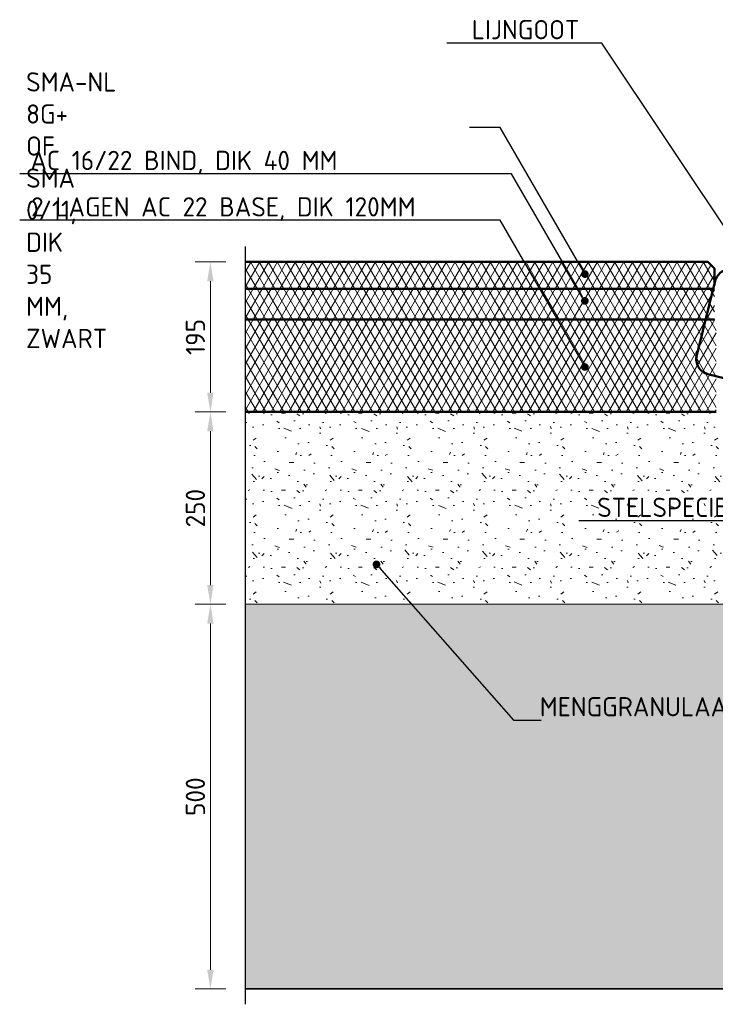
# Model space of a CAD drawing. Header units: metres. Extents: x 92403 to 95147, y 464428 to 465602.
# Tile 208 of 256: x 92584.61 to 92585.515, y 465102.508 to 465103.788. Entities that reach past the tile are written whole.
import ezdxf
from ezdxf import colors
from ezdxf.entities.mleader import LeaderData, LeaderLine
from ezdxf.math import Vec2, Vec3

# ---------------------------------------------------------------- set-up
doc = ezdxf.new("R2010")
doc.units = ezdxf.units.M
doc.linetypes.add('HIDDEN', pattern=[2.373, 1.58, -0.793])
doc.linetypes.add('XX-CENTER', pattern=[8, 5, -1, 1, -1])
doc.layers.get('0').update_dxf_attribs({"linetype": 'CONTINUOUS'})
doc.layers.get('Defpoints').update_dxf_attribs({"linetype": 'CONTINUOUS'})
for name, color, linetype, lineweight in [('N-WE-GW-GROND_ZAND-AD', 7, 'CONTINUOUS', 18), ('N-WE-GW-GROND_ZAND_CUNETZAND-AD-10', 7, 'CONTINUOUS', 18), ('N-WE-VH-VERHARDING_ASFALT-AD-10', 252, 'CONTINUOUS', 18), ('N-WE-VH-VERHARDING_ASFALT-T25', 7, 'CONTINUOUS', 25), ('N-WE-VH-VERHARDING_ASFALT_DEKLAAG-GD', 252, 'CONTINUOUS', 50), ('N-WE-VH-VERHARDING_FUNDERING-AD-10', 252, 'CONTINUOUS', 18), ('N-WE-VH-VERHARDING_NATUURSTEEN-GD', 252, 'CONTINUOUS', 50), ('N-XX-VH-VERHARDING_NATUURSTEEN-G', 252, 'CONTINUOUS', 35), ('X-XX-AL-VERWIJZING_DETAIL-M', 7, 'CONTINUOUS', 18), ('X-XX-AL-VERWIJZING_DOORSNEDE-GD', 7, 'XX-CENTER', 25)]:
    doc.layers.add(name, color=color, linetype=linetype, lineweight=lineweight)
doc.styles.add('NLCS-ISO-M10-T25', font='NLCS-ISO.ttf', dxfattribs={"height": 0.025})
doc.dimstyles.new('NLCS-M10-T25-PIJL_L2_H1', dxfattribs={"dimscale": 0.01, "dimtxt": 2.5, "dimasz": 2.5, "dimexe": 2, "dimexo": 2, "dimgap": 0.7, "dimtad": 1, "dimzin": 0, "dimdsep": 46, "dimtxsty": 'NLCS-ISO-M10-T25', "dimcen": 2.5, "dimdle": 2, "dimclrd": 256, "dimclre": 256, "dimclrt": 7, "dimadec": 1, "dimazin": 0, "dimtfac": 1, "dimtdec": 3, "dimtofl": 0, "dimtmove": 1, "dimatfit": 0, "dimfxl": 2, "dimfxlon": 1, "dimtfillclr": 256, "dimtolj": 1, "dimtzin": 0, "dimlwd": -1, "dimlwe": -1, "dimarcsym": 0})
pattern_1 = [(60, (2985.379468, 6085.392778), (-0.00866025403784, 0.005), []), (120, (2985.379468, 6085.392778), (-0.00866025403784, -0.005), [])]

# ---------------------------------------------------------------- blocks, each defined once
blk = doc.blocks.new('_Dot')
at = {"color": 0, "linetype": 'ByBlock', "lineweight": -2}
blk.add_line((-0.5, 0), (-1, 0), dxfattribs=at)
at = {"color": 0, "linetype": 'ByBlock', "const_width": 0.5}
blk.add_lwpolyline([(-0.25, 0, 1), (0.25, 0, 1)], format="xyb", close=True, dxfattribs=at)
blk = doc.blocks.new('*D551')
at = {"layer": 'Defpoints', "color": 0, "transparency": 16777216}
for p in [(92584.858, 465103.0284), (92584.858, 465102.5284), (92584.9033, 465102.5284)]:
    blk.add_point(p, dxfattribs=at)
at = {"layer": 'X-XX-AL-VERWIJZING_DETAIL-M', "transparency": 16777216}
for p, q in [((92584.858, 465103.0284), (92584.878, 465103.0284)), ((92584.858, 465103.0034), (92584.858, 465102.5534)), ((92584.878, 465102.5284), (92584.838, 465102.5284))]:
    blk.add_line(p, q, dxfattribs=at)
for points in [[(92584.8538, 465103.0034), (92584.8621, 465103.0034), (92584.858, 465103.0284)], [(92584.8538, 465102.5534), (92584.8621, 465102.5534), (92584.858, 465102.5284)]]:
    blk.add_solid(points, dxfattribs=at)
at = {"layer": 'X-XX-AL-VERWIJZING_DETAIL-M', "color": 7, "transparency": 16777216, "insert": (92584.8385, 465102.7784), "char_height": 0.025, "attachment_point": 5, "rotation": 90, "style": 'NLCS-ISO-M10-T25'}
blk.add_mtext('\\A1;500', dxfattribs=at)
blk = doc.blocks.new('*D552')
at = {"layer": 'Defpoints', "color": 0, "transparency": 16777216}
for p in [(92584.9033, 465103.2784), (92584.858, 465103.0284), (92584.9033, 465103.0284)]:
    blk.add_point(p, dxfattribs=at)
at = {"layer": 'X-XX-AL-VERWIJZING_DETAIL-M', "transparency": 16777216}
for p, q in [((92584.878, 465103.2784), (92584.838, 465103.2784)), ((92584.858, 465103.2534), (92584.858, 465103.0534)), ((92584.878, 465103.0284), (92584.838, 465103.0284))]:
    blk.add_line(p, q, dxfattribs=at)
for points in [[(92584.8538, 465103.2534), (92584.8621, 465103.2534), (92584.858, 465103.2784)], [(92584.8538, 465103.0534), (92584.8621, 465103.0534), (92584.858, 465103.0284)]]:
    blk.add_solid(points, dxfattribs=at)
at = {"layer": 'X-XX-AL-VERWIJZING_DETAIL-M', "color": 7, "transparency": 16777216, "insert": (92584.8385, 465103.1534), "char_height": 0.025, "attachment_point": 5, "rotation": 90, "style": 'NLCS-ISO-M10-T25'}
blk.add_mtext('\\A1;250', dxfattribs=at)
blk = doc.blocks.new('*D714')
at = {"layer": 'Defpoints', "color": 0, "transparency": 16777216}
for p in [(92584.9033, 465103.4734), (92584.858, 465103.2784), (92584.9033, 465103.2784)]:
    blk.add_point(p, dxfattribs=at)
at = {"layer": 'X-XX-AL-VERWIJZING_DETAIL-M', "transparency": 16777216}
for p, q in [((92584.878, 465103.4734), (92584.838, 465103.4734)), ((92584.858, 465103.4484), (92584.858, 465103.3034)), ((92584.878, 465103.2784), (92584.838, 465103.2784))]:
    blk.add_line(p, q, dxfattribs=at)
for points in [[(92584.8538, 465103.4484), (92584.8621, 465103.4484), (92584.858, 465103.4734)], [(92584.8538, 465103.3034), (92584.8621, 465103.3034), (92584.858, 465103.2784)]]:
    blk.add_solid(points, dxfattribs=at)
at = {"layer": 'X-XX-AL-VERWIJZING_DETAIL-M', "color": 7, "transparency": 16777216, "insert": (92584.8385, 465103.3759), "char_height": 0.025, "attachment_point": 5, "rotation": 90, "style": 'NLCS-ISO-M10-T25'}
blk.add_mtext('\\A1;195', dxfattribs=at)

msp = doc.modelspace()

# ---------------------------------------------------------------- hatches: boundary and pattern name
at = {"layer": 'N-WE-GW-GROND_ZAND_CUNETZAND-AD-10'}
h = msp.add_hatch(dxfattribs=at)
h.set_pattern_fill('AGW-GROND_ZAND_CUNETZAND', color=256, scale=0.01, pattern_type=2)
h.set_pattern_definition([(0, (2985.3794685, 6085.392778), (0.00625, 0.00625), [0, -0.0125])])
h.paths.add_polyline_path([(92586.353343, 465102.528444), (92586.353343, 465103.028444), (92585.168477, 465103.028444), (92584.903343, 465103.028444), (92584.903343, 465102.528444)])
at = {"layer": 'N-WE-VH-VERHARDING_ASFALT-AD-10'}
h = msp.add_hatch(dxfattribs=at)
h.set_pattern_fill('AVH-ASFALT', color=256, scale=0.01, pattern_type=2)
h.set_pattern_definition(pattern_1)
h.paths.add_polyline_path([(92585.504903, 465103.473444), (92584.903343, 465103.473444), (92584.903343, 465103.438444), (92585.513343, 465103.438444), (92585.513343, 465103.443194), (92585.513343, 465103.464926)])
h = msp.add_hatch(dxfattribs=at)
h.set_pattern_fill('AVH-ASFALT', color=256, scale=0.01, pattern_type=2)
h.set_pattern_definition(pattern_1)
h.paths.add_polyline_path([(92584.903343, 465103.438444), (92584.903343, 465103.398444), (92585.513343, 465103.398444), (92585.513343, 465103.438444)])
h = msp.add_hatch(dxfattribs=at)
h.set_pattern_fill('AVH-ASFALT', color=256, scale=0.01, pattern_type=2)
h.set_pattern_definition(pattern_1)
h.paths.add_polyline_path([(92584.903343, 465103.398444), (92584.903343, 465103.278444), (92585.515843, 465103.278444), (92585.515843, 465103.398444)])
at = {"layer": 'N-WE-VH-VERHARDING_FUNDERING-AD-10'}
h = msp.add_hatch(dxfattribs=at)
h.set_pattern_fill('AVH-FUNDERING_GRANULAAT', color=256, scale=0.01, pattern_type=2)
h.set_pattern_definition([(0, (2985.47447, 6085.45678), (0, 0.1), [0, -0.1]), (0, (2985.47547, 6085.42178), (0, 0.1), [0, -0.1]), (0, (2985.47847, 6085.47578), (0, 0.1), [0, -0.1]), (338.1986, (2985.426468, 6085.444778), (0.3000000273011, -0.0999999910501), [0.0107703, -0.5277462]), (216.8699, (2985.436468, 6085.440778), (0.29999999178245, 0.2000000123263), [0.005, -0.495]), (130.6013, (2985.432468, 6085.437778), (0.5000000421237, -0.59999990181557), [0.0092195, -0.9127349]), (206.5651, (2985.39947, 6085.42578), (-0.099999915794, -0.1000001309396), [0.0022361, -0.2213707]), (326.3099, (2985.397468, 6085.424778), (0.1999999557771, -0.1000001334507), [0.0036056, -0.3569496]), (108.4349, (2985.40047, 6085.422778), (-0.0999998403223, 0.2000000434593), [0.0031623, -0.3130655]), (225, (2985.46347, 6085.41578), (-2e-17, -0.100000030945), [0.0042426, -0.1371787]), (0, (2985.46047, 6085.41278), (0.1, 0.1), [0.006, -0.094]), (135, (2985.46647, 6085.41278), (-0.100000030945, 9e-18), [0.0042426, -0.1371787]), (251.5651, (2985.45147, 6085.479778), (0.0999998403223, 0.2000000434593), [0.0031623, -0.3130655]), (0, (2985.45047, 6085.47678), (0.1, 0.1), [0.005, -0.095]), (143.1301, (2985.455468, 6085.476778), (-0.29999999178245, 0.2000000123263), [0.005, -0.495]), (213.6901, (2985.398468, 6085.480778), (0.1999999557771, 0.1000001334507), [0.0036056, -0.3569496]), (341.5651, (2985.39547, 6085.478778), (-0.2000000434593, 0.0999998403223), [0.0063246, -0.3099032]), (126.8699, (2985.401468, 6085.476778), (0.2000000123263, -0.29999999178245), [0.005, -0.495]), (0, (2985.42747, 6085.47678), (0, 0.1), [0, -0.1]), (0, (2985.40047, 6085.45078), (0, 0.1), [0, -0.1]), (0, (2985.42847, 6085.41378), (0, 0.1), [0, -0.1]), (0, (2985.45547, 6085.44478), (0, 0.1), [0, -0.1]), (0, (2985.42647, 6085.46178), (0, 0.1), [0, -0.1]), (0, (2985.40447, 6085.46478), (0, 0.1), [0, -0.1]), (0, (2985.41347, 6085.45878), (0, 0.1), [0, -0.1]), (0, (2985.40947, 6085.43478), (0, 0.1), [0, -0.1]), (0, (2985.38547, 6085.43878), (0, 0.1), [0, -0.1]), (0, (2985.38647, 6085.46178), (0, 0.1), [0, -0.1]), (0, (2985.38347, 6085.48378), (0, 0.1), [0, -0.1]), (0, (2985.41447, 6085.48778), (0, 0.1), [0, -0.1]), (0, (2985.43647, 6085.49178), (0, 0.1), [0, -0.1]), (0, (2985.47147, 6085.48778), (0, 0.1), [0, -0.1]), (0, (2985.44747, 6085.45678), (0, 0.1), [0, -0.1]), (0, (2985.43747, 6085.47478), (0, 0.1), [0, -0.1]), (0, (2985.44547, 6085.42678), (0, 0.1), [0, -0.1]), (0, (2985.41547, 6085.42178), (0, 0.1), [0, -0.1]), (0, (2985.44547, 6085.39978), (0, 0.1), [0, -0.1]), (0, (2985.41247, 6085.40578), (0, 0.1), [0, -0.1]), (0, (2985.38047, 6085.40278), (0, 0.1), [0, -0.1]), (0, (2985.39247, 6085.39778), (0, 0.1), [0, -0.1]), (0, (2985.39347, 6085.41178), (0, 0.1), [0, -0.1]), (0, (2985.46047, 6085.39578), (0, 0.1), [0, -0.1]), (0, (2985.47247, 6085.43678), (0, 0.1), [0, -0.1]), (0, (2985.46747, 6085.46678), (0, 0.1), [0, -0.1]), (0, (2985.42147, 6085.39478), (0, 0.1), [0, -0.1])])
h.paths.add_polyline_path([(92586.254082, 465103.028444), (92586.248345, 465103.248369), (92585.515843, 465103.250944), (92585.515843, 465103.280944), (92584.903343, 465103.278444), (92584.903343, 465103.028444), (92585.168477, 465103.028444)])

# ---------------------------------------------------------------- linework, layer by layer
at = {"layer": 'N-WE-GW-GROND_ZAND-AD', "flags": 128}
msp.add_lwpolyline([(92584.903343, 465103.028444), (92585.168477, 465103.028444), (92586.353343, 465103.028444)], dxfattribs=at)
at = {"layer": 'N-WE-VH-VERHARDING_ASFALT_DEKLAAG-GD', "flags": 128}
for points in [[(92584.903343, 465103.473444), (92585.504903, 465103.473444), (92585.513343, 465103.464926), (92585.513343, 465103.443194)], [(92584.903343, 465103.438444), (92585.513343, 465103.438444)], [(92584.903343, 465103.398444), (92585.513343, 465103.398444)], [(92584.903343, 465103.278444), (92585.515843, 465103.278444)]]:
    msp.add_lwpolyline(points, dxfattribs=at)
at = {"layer": 'N-WE-VH-VERHARDING_NATUURSTEEN-GD', "linetype": 'HIDDEN', "ltscale": 5, "flags": 128}
msp.add_lwpolyline([(92585.64582, 465103.433079, -0.24800425), (92585.650332, 465103.4147), (92585.626146, 465103.318158, -0.41421356), (92585.601582, 465103.303436), (92585.505065, 465103.327615, -0.41421356), (92585.490343, 465103.352179), (92585.514529, 465103.448722, -0.05615879), (92585.516116, 465103.45297, -0.34991513), (92585.539093, 465103.463444), (92585.63561, 465103.439264, -0.15072575)], format="xyb", close=True, dxfattribs=at)
at = {"layer": 'N-XX-VH-VERHARDING_NATUURSTEEN-G', "flags": 128}
msp.add_lwpolyline([(92584.903343, 465102.528444), (92586.353343, 465102.528444)], dxfattribs=at)
at = {"layer": 'X-XX-AL-VERWIJZING_DOORSNEDE-GD', "flags": 128}
msp.add_lwpolyline([(92584.903343, 465103.493444), (92584.903343, 465102.508444)], dxfattribs=at)

# ---------------------------------------------------------------- dimensions: what is measured, and where the dimension line sits
at = {"layer": 'X-XX-AL-VERWIJZING_DETAIL-M'}
for base, p1, p2, picture, middle in [((92584.857958, 465103.278444), (92584.903343, 465103.473444), (92584.903343, 465103.278444), '*D714', (92584.838458, 465103.375944)), ((92584.857958, 465103.028444), (92584.903343, 465103.278444), (92584.903343, 465103.028444), '*D552', (92584.838458, 465103.153444)), ((92584.857958, 465102.528444), (92584.857958, 465103.028444), (92584.903343, 465102.528444), '*D551', (92584.838458, 465102.778444))]:
    dim = msp.add_linear_dim(base=base, p1=p1, p2=p2, angle=90, dimstyle='NLCS-M10-T25-PIJL_L2_H1', override={"dimdec": 0, "dimlfac": 1000}, dxfattribs=at)
    dim.commit()
    dim.dimension.update_dxf_attribs({"geometry": picture, "text_midpoint": middle})

# ---------------------------------------------------------------- leaders
at = {"layer": 'N-WE-VH-VERHARDING_ASFALT-T25', "linetype": 'ByBlock'}
ml = msp.add_multileader_mtext('Standard', dxfattribs=at)
ml.set_content('LIJNGOOT', color=7, style='NLCS-ISO-M10-T25')
ml.set_leader_properties(color=256, lineweight=-1)
ml.set_arrow_properties(name='DOT')
ml.build(insert=Vec2(0, 0))
ml.multileader.update_dxf_attribs({"text_left_attachment_type": 5, "text_right_attachment_type": 5, "dogleg_length": 2.5, "arrow_head_size": 0.01, "scale": 0.01})
ctx = ml.context
ctx.base_point, ctx.scale, ctx.char_height, ctx.arrow_head_size, ctx.landing_gap_size, ctx.plane_origin = Vec3(92585.1889, 465103.757892), 0.01, 0.025, 0.01, 0.009, Vec3(92585.579969, 465103.459956)
ctx.left_attachment, ctx.right_attachment = 5, 5
notes = []
notes.append((ctx, [(0, (1, 1, 0), (92585.3669, 465103.757892), (-1, 0), 0.025, [(0, [(92585.583343, 465103.433457)], 0, [])])]))
ctx.mtext.insert, ctx.mtext.flow_direction = Vec3(92585.1979, 465103.787892), 5
ml = msp.add_multileader_mtext('Standard', dxfattribs=at)
ml.set_content('\\A1;SMA-NL 8G+ OF SMA 0/11, DIK 35 MM, ZWART', color=7, style='NLCS-ISO-M10-T25')
ml.set_leader_properties(color=256, lineweight=-1)
ml.set_arrow_properties(name='DOT')
ml.build(insert=Vec2(0, 0))
ml.multileader.update_dxf_attribs({"text_left_attachment_type": 5, "text_right_attachment_type": 5, "dogleg_length": 0.025, "arrow_head_size": 0.01, "scale": 0.01})
ctx = ml.context
ctx.base_point, ctx.scale, ctx.char_height, ctx.arrow_head_size, ctx.landing_gap_size, ctx.plane_origin = Vec3(92584.609385, 465103.648266), 0.01, 0.025, 0.01, 0.009, Vec3(92585.344957, 465103.457614)
ctx.left_attachment, ctx.right_attachment = 5, 5
notes.append((ctx, [(0, (1, 1, 0), (92585.234885, 465103.648266), (-1, 0), 0.025, [(0, [(92585.344957, 465103.457614)], 0, [])])]))
ctx.mtext.insert, ctx.mtext.width, ctx.mtext.flow_direction = Vec3(92584.618385, 465103.719932), 0.58795303, 5
ml = msp.add_multileader_mtext('Standard', dxfattribs=at)
ml.set_content('\\A1;AC 16/22 BIND, DIK 40 MM', color=7, style='NLCS-ISO-M10-T25')
ml.set_leader_properties(color=256, lineweight=-1)
ml.set_arrow_properties(name='DOT')
ml.build(insert=Vec2(0, 0))
ml.multileader.update_dxf_attribs({"text_left_attachment_type": 5, "text_right_attachment_type": 5, "dogleg_length": 0.025, "arrow_head_size": 0.01, "scale": 0.01})
ctx = ml.context
ctx.base_point, ctx.scale, ctx.char_height, ctx.arrow_head_size, ctx.landing_gap_size, ctx.plane_origin = Vec3(92584.614871, 465103.587907), 0.01, 0.025, 0.01, 0.009, Vec3(92585.344957, 465103.422768)
ctx.left_attachment, ctx.right_attachment = 5, 5
notes.append((ctx, [(0, (1, 1, 0), (92585.249614, 465103.587907), (-1, 0), 0.217993, [(0, [(92585.344957, 465103.422768)], 0, [])])]))
ctx.mtext.insert, ctx.mtext.flow_direction = Vec3(92584.623871, 465103.617907), 5
ml = msp.add_multileader_mtext('Standard', dxfattribs=at)
ml.set_content('2 LAGEN AC 22 BASE, DIK 120MM', color=7, style='NLCS-ISO-M10-T25')
ml.set_leader_properties(color=256, lineweight=-1)
ml.set_arrow_properties(name='DOT')
ml.build(insert=Vec2(0, 0))
ml.multileader.update_dxf_attribs({"text_left_attachment_type": 5, "text_right_attachment_type": 5, "dogleg_length": 0.025, "arrow_head_size": 0.01, "scale": 0.01})
ctx = ml.context
ctx.base_point, ctx.scale, ctx.char_height, ctx.arrow_head_size, ctx.landing_gap_size, ctx.plane_origin = Vec3(92584.615855, 465103.527548), 0.01, 0.025, 0.01, 0.009, Vec3(92585.344957, 465103.336896)
ctx.left_attachment, ctx.right_attachment = 5, 5
notes.append((ctx, [(0, (1, 1, 0), (92585.234885, 465103.527548), (-1, 0), 0.09728, [(0, [(92585.344957, 465103.336896)], 0, [])])]))
ctx.mtext.insert, ctx.mtext.flow_direction = Vec3(92584.624855, 465103.557548), 5
ml = msp.add_multileader_mtext('Standard', dxfattribs=at)
ml.set_content('\\A1;STELSPECIE 0,02 M³/M', color=7, style='NLCS-ISO-M10-T25')
ml.set_leader_properties(color=256, lineweight=-1)
ml.set_arrow_properties(name='DOT')
ml.build(insert=Vec2(0, 0))
ml.multileader.update_dxf_attribs({"text_left_attachment_type": 5, "text_right_attachment_type": 5, "dogleg_length": 2.5, "arrow_head_size": 0.01, "scale": 0.01})
ctx = ml.context
ctx.base_point, ctx.scale, ctx.char_height, ctx.arrow_head_size, ctx.landing_gap_size, ctx.plane_origin = Vec3(92585.351924, 465103.136945), 0.01, 0.025, 0.01, 0.009, Vec3(92585.169116, 465103.264566)
ctx.left_attachment, ctx.right_attachment = 5, 5
notes.append((ctx, [(1, (1, 1, 0), (92585.732424, 465103.136945), (-1, 0), 0.025, [(0, [(92585.824414, 465103.271697)], 0, [])])]))
ctx.mtext.insert, ctx.mtext.flow_direction = Vec3(92585.360924, 465103.166945), 5
ml = msp.add_multileader_mtext('Standard', dxfattribs=at)
ml.set_content('\\A1;MENGGRANULAAT', color=7, style='NLCS-ISO-M10-T25')
ml.set_leader_properties(color=256, lineweight=-1)
ml.set_arrow_properties(name='DOT')
ml.build(insert=Vec2(0, 0))
ml.multileader.update_dxf_attribs({"text_left_attachment_type": 5, "text_right_attachment_type": 5, "dogleg_length": 2.5, "arrow_head_size": 0.01, "scale": 0.01})
ctx = ml.context
ctx.base_point, ctx.scale, ctx.char_height, ctx.arrow_head_size, ctx.landing_gap_size, ctx.plane_origin = Vec3(92585.277359, 465102.877802), 0.01, 0.025, 0.01, 0.009, Vec3(92585.135935, 465102.996946)
ctx.left_attachment, ctx.right_attachment = 5, 5
notes.append((ctx, [(0, (1, 1, 0), (92585.252359, 465102.877802), (1, 0), 0.025, [(0, [(92585.073984, 465103.080257)], 0, [])])]))
ctx.mtext.insert, ctx.mtext.width, ctx.mtext.flow_direction = Vec3(92585.286359, 465102.907802), 0.1621496, 5
for ctx, leaders in notes:
    for number, flags, end, landing, length, lines in leaders:
        leader = LeaderData()
        leader.index, (leader.has_last_leader_line, leader.has_dogleg_vector, leader.attachment_direction) = number, flags
        leader.last_leader_point, leader.dogleg_vector, leader.dogleg_length = Vec3(end), Vec3(landing), length
        for number, points, colour, breaks in lines:
            line = LeaderLine()
            line.index, line.vertices, line.color, line.breaks = number, Vec3.list(points), colors.encode_raw_color(colour), breaks
            leader.lines.append(line)
        ctx.leaders.append(leader)

doc.saveas('drawing.dxf')
